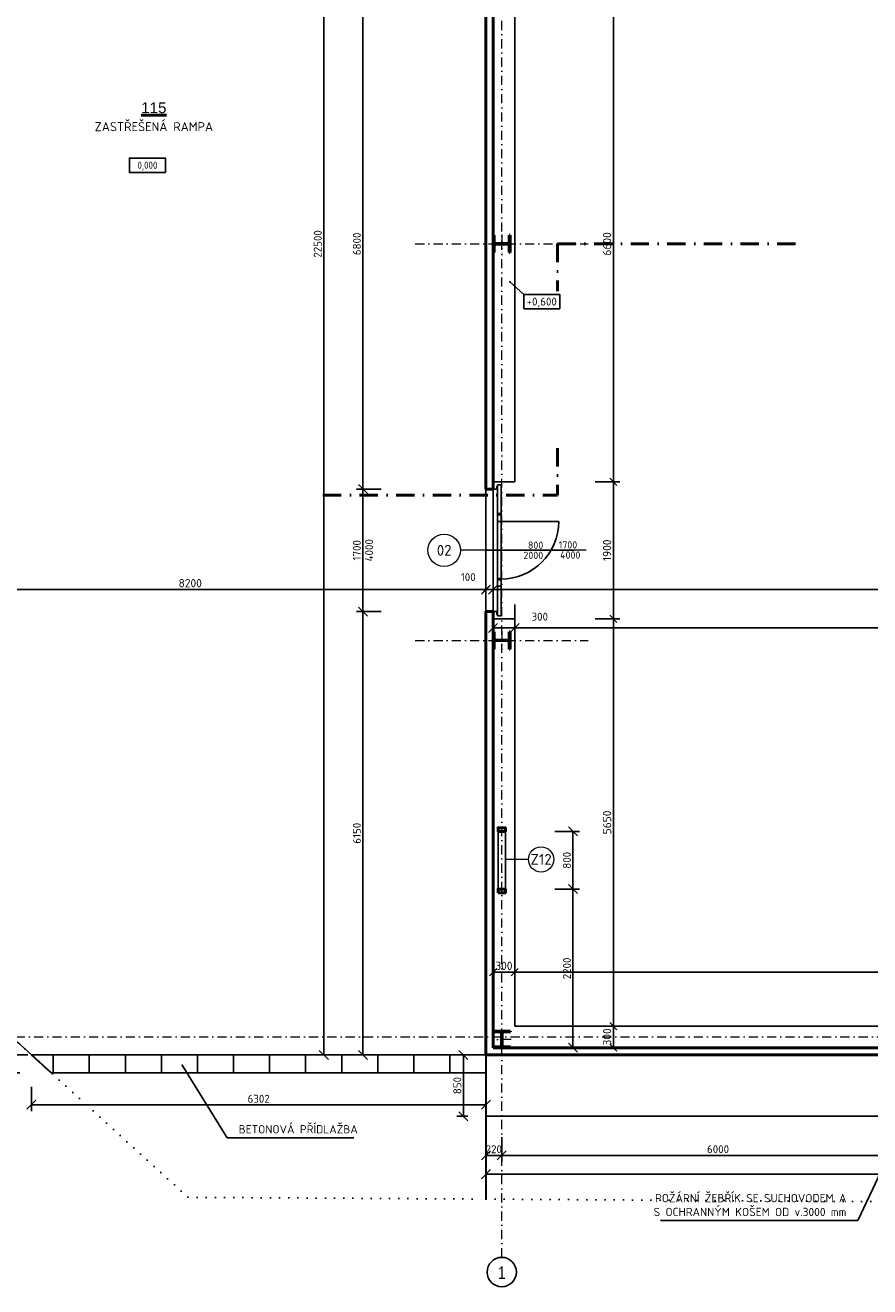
# Model space of a CAD drawing. Header units: millimetres. Extents: x -118752 to 407724, y -73278 to 155058.
# Tile 136 of 256: x 54836 to 66548, y 65492 to 82991. Entities that reach past the tile are written whole.
import ezdxf
from ezdxf.enums import TextEntityAlignment as Align

# ---------------------------------------------------------------- set-up
doc = ezdxf.new("R2010")
doc.units = ezdxf.units.MM
doc.header["$LTSCALE"] = 10
doc.linetypes.add('DASHDOT', pattern=[25.4, 12.7, -6.35, 0, -6.35])
doc.linetypes.add('DOT', pattern=[6.35, 0, -6.35])
for name, color, linetype, lineweight in [('CKBUBLINY', 1, 'Continuous', 18), ('CKBUBLINY_POPIS', 3, 'Continuous', 25), ('CKDVERE_', 7, 'Continuous', 25), ('CKDVERE_OSY', 1, 'Continuous', 18), ('CKDVERE_POPIS', 3, 'Continuous', 25), ('CKDVERE_PRAH', 7, 'Continuous', 25), ('CKDVERE_ZARUBNE_RAM', 5, 'Continuous', 25), ('CKKOTY', 3, 'Continuous', 25), ('CKKOTY_VYS', 3, 'Continuous', 25), ('CKPOPISM', 6, 'Continuous', 50), ('CKPOPISM_POPIS', 3, 'Continuous', 25), ('CKRASTR', 7, 'DASHDOT', 15), ('CKRASTR_POPIS', 3, 'Continuous', 25), ('CKREZY_OZNACENI', 4, 'DASHDOT', 50), ('CKSTENY_NADROVINOU', 7, 'DASHDOT', 25), ('CKSTENY_PODROVINOU', 7, 'Continuous', 25), ('CKSTENY_REZ', 6, 'Continuous', 50), ('CKTEXTY_MALE', 3, 'Continuous', 18), ('CSPROFILY_OSY', 1, 'DASHDOT', 18), ('CSPROFILY_REZY', 4, 'Continuous', 50), ('pohledy', 7, 'Continuous', 25), ('základy', 5, 'Continuous', 30)]:
    doc.layers.add(name, color=color, linetype=linetype, lineweight=lineweight)
doc.layers.add('CKDVERE_DORAZ', color=7, linetype='DOT', lineweight=25, plot=False)
doc.styles.add('Arial', font='arial.ttf', dxfattribs={"width": 0.8})
doc.styles.add('ISO', font='isocp.shx')
doc.styles.get("Standard").update_dxf_attribs({"font": 'isocpeur.ttf'})
doc.dimstyles.new('CADKON', dxfattribs={"dimscale": 50, "dimtxt": 2.2, "dimasz": 2.5, "dimexe": 1.8, "dimexo": 5, "dimgap": 0.6, "dimtad": 1, "dimrnd": 1, "dimtxsty": 'Standard', "dimblk1": 'OBLIQUE', "dimblk2": 'OBLIQUE', "dimsah": 1, "dimcen": 2.5, "dimadec": 1, "dimazin": 2, "dimtfac": 1, "dimtdec": 4, "dimtix": 1, "dimtmove": 2, "dimatfit": 3, "dimldrblk": 'OPEN30', "dimfxl": 5, "dimfxlon": 1, "dimtolj": 1, "dimarcsym": 0})
doc.dimstyles.new('CADKON obrazky', dxfattribs={"dimscale": 50, "dimtxt": 2.2, "dimasz": 2.5, "dimexe": 1.8, "dimexo": 2, "dimgap": 0.6, "dimtad": 1, "dimrnd": 1, "dimtxsty": 'Standard', "dimblk1": 'OBLIQUE', "dimblk2": 'OBLIQUE', "dimsah": 1, "dimcen": 2.5, "dimadec": 1, "dimazin": 2, "dimtfac": 1, "dimtdec": 4, "dimtix": 1, "dimtmove": 2, "dimatfit": 3, "dimldrblk": 'OPEN30', "dimfxl": 5, "dimfxlon": 1, "dimtolj": 1, "dimarcsym": 0})
doc.dimstyles.new('CADKON$7', dxfattribs={"dimscale": 100, "dimtxt": 2.5, "dimasz": 2.5, "dimexe": 1.8, "dimexo": 5, "dimgap": 0.6, "dimtad": 1, "dimrnd": 1, "dimtxsty": 'Standard', "dimblk1": 'OBLIQUE', "dimblk2": 'OBLIQUE', "dimsah": 1, "dimcen": 2.5, "dimadec": 1, "dimazin": 2, "dimtfac": 1, "dimtdec": 4, "dimtix": 1, "dimtmove": 0, "dimatfit": 3, "dimldrblk": 'DOTSMALL', "dimfxl": 5, "dimfxlon": 1, "dimtfill": 1, "dimtolj": 1, "dimarcsym": 0})

# ---------------------------------------------------------------- blocks, each defined once
blk = doc.blocks.new('_OBLIQUE')
at = {"color": 0, "linetype": 'ByBlock'}
blk.add_line((-0.5, -0.5), (0.5, 0.5), dxfattribs=at)
blk = doc.blocks.new('*D7831')
at = {"layer": 'CKKOTY', "color": 0, "lineweight": -2}
for p, q in [((61224, 67565), (61224, 67225)), ((61444, 67565), (61444, 67225)), ((61224, 67315), (61444, 67315))]:
    blk.add_line(p, q, dxfattribs=at)
at = {"layer": 'Defpoints', "color": 0}
for p in [(61224, 68505), (61444, 68505), (61444, 67315)]:
    blk.add_point(p, dxfattribs=at)
at = {"layer": 'CKKOTY', "color": 0, "lineweight": -2, "xscale": 125, "yscale": 125, "zscale": 125}
blk.add_blockref('_OBLIQUE', (61224, 67315), dxfattribs=at)
at = {"layer": 'CKKOTY', "color": 0, "lineweight": -2, "xscale": 125, "yscale": 125, "zscale": 125, "rotation": 180}
blk.add_blockref('_OBLIQUE', (61444, 67315), dxfattribs=at)
at = {"layer": 'CKKOTY', "color": 0, "insert": (61334, 67400), "char_height": 110, "attachment_point": 5}
blk.add_mtext('\\A1;220', dxfattribs=at)
blk = doc.blocks.new('_Open90')
at = {"color": 0, "lineweight": -2}
for p, q in [((0, 0), (-1, 0)), ((-0.5, 0.5), (0, 0)), ((0, 0), (-0.5, -0.5))]:
    blk.add_line(p, q, dxfattribs=at)
blk = doc.blocks.new('*D7832')
at = {"layer": 'CKKOTY', "color": 0, "lineweight": -2}
for p, q in [((61444, 67565), (61444, 67225)), ((67444, 67565), (67444, 67225)), ((61444, 67315), (67444, 67315))]:
    blk.add_line(p, q, dxfattribs=at)
at = {"layer": 'Defpoints', "color": 0}
for p in [(61444, 68505), (67444, 68505), (67444, 67315)]:
    blk.add_point(p, dxfattribs=at)
at = {"layer": 'CKKOTY', "color": 0, "lineweight": -2, "xscale": 125, "yscale": 125, "zscale": 125, "rotation": 180}
blk.add_blockref('_OBLIQUE', (61444, 67315), dxfattribs=at)
at = {"layer": 'CKKOTY', "color": 0, "lineweight": -2, "xscale": 125, "yscale": 125, "zscale": 125}
blk.add_blockref('_OBLIQUE', (67444, 67315), dxfattribs=at)
at = {"layer": 'CKKOTY', "color": 0, "insert": (64444, 67400), "char_height": 110, "attachment_point": 5}
blk.add_mtext('\\A1;6000', dxfattribs=at)
blk = doc.blocks.new('_Open30')
at = {"color": 0, "lineweight": -2}
for p, q in [((-1, 0.27), (0, 0)), ((0, 0), (-1, -0.27)), ((0, 0), (-1, 0))]:
    blk.add_line(p, q, dxfattribs=at)
blk = doc.blocks.new('*D7893')
at = {"layer": 'CKKOTY', "color": 0, "lineweight": -2}
for p, q in [((61224, 75358), (61224, 75254)), ((61324, 75358), (61324, 75254)), ((61224, 75164), (61324, 75164))]:
    blk.add_line(p, q, dxfattribs=at)
at = {"layer": 'Defpoints', "color": 0}
for p in [(61324, 75164), (61224, 74858), (61324, 74858)]:
    blk.add_point(p, dxfattribs=at)
at = {"layer": 'CKKOTY', "color": 0, "lineweight": -2, "xscale": 125, "yscale": 125, "zscale": 125, "rotation": 180}
blk.add_blockref('_OBLIQUE', (61224, 75164), dxfattribs=at)
at = {"layer": 'CKKOTY', "color": 0, "lineweight": -2, "xscale": 125, "yscale": 125, "zscale": 125}
blk.add_blockref('_OBLIQUE', (61324, 75164), dxfattribs=at)
at = {"layer": 'CKKOTY', "color": 0, "insert": (60980, 75336), "char_height": 110, "attachment_point": 5}
blk.add_mtext('\\A1;100', dxfattribs=at)
blk = doc.blocks.new('*D7894')
at = {"layer": 'CKKOTY', "color": 0, "lineweight": -2}
for p, q in [((61324, 75358), (61324, 75254)), ((61324, 75164), (103564, 75164)), ((103564, 75193), (103564, 75074))]:
    blk.add_line(p, q, dxfattribs=at)
at = {"layer": 'Defpoints', "color": 0}
for p in [(103564, 75693), (103564, 75164), (61324, 74858)]:
    blk.add_point(p, dxfattribs=at)
at = {"layer": 'CKKOTY', "color": 0, "lineweight": -2, "xscale": 125, "yscale": 125, "zscale": 125, "rotation": 180}
blk.add_blockref('_OBLIQUE', (61324, 75164), dxfattribs=at)
at = {"layer": 'CKKOTY', "color": 0, "lineweight": -2, "xscale": 125, "yscale": 125, "zscale": 125}
blk.add_blockref('_OBLIQUE', (103564, 75164), dxfattribs=at)
at = {"layer": 'CKKOTY', "color": 0, "insert": (82444, 75249), "char_height": 110, "attachment_point": 5}
blk.add_mtext('\\A1;42240', dxfattribs=at)
blk = doc.blocks.new('*D7897')
at = {"layer": 'CKKOTY', "color": 0, "lineweight": -2}
for p, q in [((61624, 74958), (61624, 74722)), ((103264, 74632), (61624, 74632)), ((103264, 74664), (103264, 74542))]:
    blk.add_line(p, q, dxfattribs=at)
at = {"layer": 'Defpoints', "color": 0}
for p in [(103264, 75164), (61624, 74632), (61624, 74458)]:
    blk.add_point(p, dxfattribs=at)
at = {"layer": 'CKKOTY', "color": 0, "lineweight": -2, "xscale": 125, "yscale": 125, "zscale": 125, "rotation": 180}
blk.add_blockref('_OBLIQUE', (61624, 74632), dxfattribs=at)
at = {"layer": 'CKKOTY', "color": 0, "lineweight": -2, "xscale": 125, "yscale": 125, "zscale": 125}
blk.add_blockref('_OBLIQUE', (103264, 74632), dxfattribs=at)
at = {"layer": 'CKKOTY', "color": 0, "insert": (82444, 74717), "char_height": 110, "attachment_point": 5}
blk.add_mtext('\\A1;41640', dxfattribs=at)
blk = doc.blocks.new('*D7898')
at = {"layer": 'CKKOTY', "color": 0, "lineweight": -2}
for p, q in [((61324, 74958), (61324, 74722)), ((61624, 74958), (61624, 74722)), ((61624, 74632), (61324, 74632))]:
    blk.add_line(p, q, dxfattribs=at)
at = {"layer": 'Defpoints', "color": 0}
for p in [(61324, 74632), (61324, 74458), (61624, 74458)]:
    blk.add_point(p, dxfattribs=at)
at = {"layer": 'CKKOTY', "color": 0, "lineweight": -2, "xscale": 125, "yscale": 125, "zscale": 125, "rotation": 180}
blk.add_blockref('_OBLIQUE', (61324, 74632), dxfattribs=at)
at = {"layer": 'CKKOTY', "color": 0, "lineweight": -2, "xscale": 125, "yscale": 125, "zscale": 125}
blk.add_blockref('_OBLIQUE', (61624, 74632), dxfattribs=at)
at = {"layer": 'CKKOTY', "color": 0, "insert": (61972, 74787), "char_height": 110, "attachment_point": 5}
blk.add_mtext('\\A1;300', dxfattribs=at)
blk = doc.blocks.new('*D7899')
at = {"layer": 'CKKOTY', "color": 0, "lineweight": -2}
for p, q in [((59770, 74858), (59430, 74858)), ((59520, 74858), (59520, 68708)), ((59770, 68708), (59430, 68708))]:
    blk.add_line(p, q, dxfattribs=at)
at = {"layer": 'Defpoints', "color": 0}
for p in [(61224, 74858), (59520, 68708), (61224, 68708)]:
    blk.add_point(p, dxfattribs=at)
at = {"layer": 'CKKOTY', "color": 0, "lineweight": -2, "xscale": 125, "yscale": 125, "zscale": 125}
for p, rotation in [((59520, 74858), 90), ((59520, 68708), 270)]:
    blk.add_blockref('_OBLIQUE', p, dxfattribs=dict(at, rotation=rotation))
at = {"layer": 'CKKOTY', "color": 0, "insert": (59435, 71783), "char_height": 110, "attachment_point": 5, "rotation": 90}
blk.add_mtext('\\A1;6150', dxfattribs=at)
blk = doc.blocks.new('*D7903')
at = {"layer": 'CKKOTY', "color": 0, "lineweight": -2}
for p, q in [((59770, 76558), (59430, 76558)), ((59520, 76558), (59520, 74858)), ((59770, 74858), (59430, 74858))]:
    blk.add_line(p, q, dxfattribs=at)
at = {"layer": 'Defpoints', "color": 0}
for p in [(61224, 76558), (59520, 74858), (61224, 74858)]:
    blk.add_point(p, dxfattribs=at)
at = {"layer": 'CKKOTY', "color": 0, "lineweight": -2, "xscale": 125, "yscale": 125, "zscale": 125}
for p, rotation in [((59520, 76558), 90), ((59520, 74858), 270)]:
    blk.add_blockref('_OBLIQUE', p, dxfattribs=dict(at, rotation=rotation))
at = {"layer": 'CKKOTY', "color": 0, "char_height": 110, "attachment_point": 5, "rotation": 90}
for s, insert in [('\\A1;1700', (59435, 75708)), ('\\A1;4000', (59605, 75708))]:
    blk.add_mtext(s, dxfattribs=dict(at, insert=insert))
blk = doc.blocks.new('*D8248')
at = {"layer": 'CKKOTY', "color": 0, "lineweight": -2}
for p, q in [((58727, 91208), (59067, 91208)), ((58977, 91208), (58977, 68708)), ((58727, 68708), (59067, 68708))]:
    blk.add_line(p, q, dxfattribs=at)
at = {"layer": 'Defpoints', "color": 0}
for p in [(53024, 91208), (53024, 68708), (58977, 68708)]:
    blk.add_point(p, dxfattribs=at)
at = {"layer": 'CKKOTY', "color": 0, "lineweight": -2, "xscale": 125, "yscale": 125, "zscale": 125}
for p, rotation in [((58977, 91208), 90), ((58977, 68708), 270)]:
    blk.add_blockref('_OBLIQUE', p, dxfattribs=dict(at, rotation=rotation))
at = {"layer": 'CKKOTY', "color": 0, "insert": (58892, 79958), "char_height": 110, "attachment_point": 5, "rotation": 90}
blk.add_mtext('\\A1;22500', dxfattribs=at)
blk = doc.blocks.new('*D8331')
at = {"layer": 'CKKOTY', "color": 0, "lineweight": -2}
for p, q in [((61224, 67304), (61224, 66964)), ((86724, 67304), (86724, 66964)), ((86724, 67054), (61224, 67054))]:
    blk.add_line(p, q, dxfattribs=at)
at = {"layer": 'Defpoints', "color": 0}
for p in [(61224, 68708), (86724, 68708), (61224, 67054)]:
    blk.add_point(p, dxfattribs=at)
at = {"layer": 'CKKOTY', "color": 0, "lineweight": -2, "xscale": 125, "yscale": 125, "zscale": 125, "rotation": 180}
blk.add_blockref('_OBLIQUE', (61224, 67054), dxfattribs=at)
at = {"layer": 'CKKOTY', "color": 0, "lineweight": -2, "xscale": 125, "yscale": 125, "zscale": 125}
blk.add_blockref('_OBLIQUE', (86724, 67054), dxfattribs=at)
at = {"layer": 'CKKOTY', "color": 0, "insert": (73974, 67139), "char_height": 110, "attachment_point": 5}
blk.add_mtext('\\A1;25500', dxfattribs=at)
blk = doc.blocks.new('*D8650')
at = {"layer": 'CKKOTY', "color": 0, "lineweight": -2}
for p, q in [((61324, 69607), (61324, 69947)), ((61324, 69857), (61624, 69857)), ((61624, 69607), (61624, 69947))]:
    blk.add_line(p, q, dxfattribs=at)
at = {"layer": 'Defpoints', "color": 0}
for p in [(61624, 69857), (61324, 69038), (61624, 69108)]:
    blk.add_point(p, dxfattribs=at)
at = {"layer": 'CKKOTY', "color": 0, "lineweight": -2, "xscale": 100, "yscale": 100, "zscale": 100, "rotation": 180}
blk.add_blockref('_OBLIQUE', (61324, 69857), dxfattribs=at)
at = {"layer": 'CKKOTY', "color": 0, "lineweight": -2, "xscale": 100, "yscale": 100, "zscale": 100}
blk.add_blockref('_OBLIQUE', (61624, 69857), dxfattribs=at)
at = {"layer": 'CKKOTY', "color": 0, "insert": (61474, 69944), "char_height": 115, "attachment_point": 5}
blk.add_mtext('\\A1;300', dxfattribs=at)
blk = doc.blocks.new('*D8651')
at = {"layer": 'CKKOTY', "color": 0, "lineweight": -2}
for p, q in [((61624, 69607), (61624, 69947)), ((61624, 69857), (98159, 69857)), ((98159, 69607), (98159, 69947))]:
    blk.add_line(p, q, dxfattribs=at)
at = {"layer": 'Defpoints', "color": 0}
for p in [(98159, 69857), (61624, 69108), (98159, 69108)]:
    blk.add_point(p, dxfattribs=at)
at = {"layer": 'CKKOTY', "color": 0, "lineweight": -2, "xscale": 100, "yscale": 100, "zscale": 100, "rotation": 180}
blk.add_blockref('_OBLIQUE', (61624, 69857), dxfattribs=at)
at = {"layer": 'CKKOTY', "color": 0, "lineweight": -2, "xscale": 100, "yscale": 100, "zscale": 100}
blk.add_blockref('_OBLIQUE', (98159, 69857), dxfattribs=at)
at = {"layer": 'CKKOTY', "color": 0, "insert": (79892, 69944), "char_height": 115, "attachment_point": 5}
blk.add_mtext('\\A1;36535', dxfattribs=at)
blk = doc.blocks.new('*D8722')
at = {"layer": 'CKKOTY', "color": 0, "lineweight": -2}
for p, q in [((62742, 76658), (63082, 76658)), ((62992, 76658), (62992, 74758)), ((62742, 74758), (63082, 74758))]:
    blk.add_line(p, q, dxfattribs=at)
at = {"layer": 'Defpoints', "color": 0}
for p in [(61624, 76658), (61624, 74758), (62992, 74758)]:
    blk.add_point(p, dxfattribs=at)
at = {"layer": 'CKKOTY', "color": 0, "lineweight": -2, "xscale": 100, "yscale": 100, "zscale": 100}
for p, rotation in [((62992, 76658), 90), ((62992, 74758), 270)]:
    blk.add_blockref('_OBLIQUE', p, dxfattribs=dict(at, rotation=rotation))
at = {"layer": 'CKKOTY', "color": 0, "insert": (62905, 75708), "char_height": 115, "attachment_point": 5, "rotation": 90}
blk.add_mtext('\\A1;1900', dxfattribs=at)
blk = doc.blocks.new('*D8723')
at = {"layer": 'CKKOTY', "color": 0, "lineweight": -2}
for p, q in [((62742, 74758), (63082, 74758)), ((62992, 74758), (62992, 69108)), ((62742, 69108), (63082, 69108))]:
    blk.add_line(p, q, dxfattribs=at)
at = {"layer": 'Defpoints', "color": 0}
for p in [(61624, 74758), (61624, 69108), (62992, 69108)]:
    blk.add_point(p, dxfattribs=at)
at = {"layer": 'CKKOTY', "color": 0, "lineweight": -2, "xscale": 100, "yscale": 100, "zscale": 100}
for p, rotation in [((62992, 74758), 90), ((62992, 69108), 270)]:
    blk.add_blockref('_OBLIQUE', p, dxfattribs=dict(at, rotation=rotation))
at = {"layer": 'CKKOTY', "color": 0, "insert": (62905, 71933), "char_height": 115, "attachment_point": 5, "rotation": 90}
blk.add_mtext('\\A1;5650', dxfattribs=at)
blk = doc.blocks.new('*D8724')
at = {"layer": 'CKKOTY', "color": 0, "lineweight": -2}
for p, q in [((62742, 69108), (63082, 69108)), ((62992, 69108), (62992, 68808)), ((62742, 68808), (63082, 68808))]:
    blk.add_line(p, q, dxfattribs=at)
at = {"layer": 'Defpoints', "color": 0}
for p in [(61624, 69108), (61627, 68808), (62992, 68808)]:
    blk.add_point(p, dxfattribs=at)
at = {"layer": 'CKKOTY', "color": 0, "lineweight": -2, "xscale": 100, "yscale": 100, "zscale": 100}
for p, rotation in [((62992, 69108), 90), ((62992, 68808), 270)]:
    blk.add_blockref('_OBLIQUE', p, dxfattribs=dict(at, rotation=rotation))
at = {"layer": 'CKKOTY', "color": 0, "insert": (62905, 68958), "char_height": 115, "attachment_point": 5, "rotation": 90}
blk.add_mtext('\\A1;300', dxfattribs=at)
blk = doc.blocks.new('*D8727')
at = {"layer": 'CKKOTY', "color": 0, "lineweight": -2}
for p, q in [((53024, 75414), (53024, 75074)), ((61224, 74958), (61224, 75254)), ((61224, 75164), (53024, 75164))]:
    blk.add_line(p, q, dxfattribs=at)
at = {"layer": 'Defpoints', "color": 0}
for p in [(53024, 75851), (53024, 75164), (61224, 74858)]:
    blk.add_point(p, dxfattribs=at)
at = {"layer": 'CKKOTY', "color": 0, "lineweight": -2, "xscale": 100, "yscale": 100, "zscale": 100, "rotation": 180}
blk.add_blockref('_OBLIQUE', (53024, 75164), dxfattribs=at)
at = {"layer": 'CKKOTY', "color": 0, "lineweight": -2, "xscale": 100, "yscale": 100, "zscale": 100}
blk.add_blockref('_OBLIQUE', (61224, 75164), dxfattribs=at)
at = {"layer": 'CKKOTY', "color": 0, "insert": (57124, 75252), "char_height": 115, "attachment_point": 5}
blk.add_mtext('\\A1;8200', dxfattribs=at)
blk = doc.blocks.new('CK_S_EXT_HEAHEA240')
for p, q in [((-120, 115), (120, 115)), ((-120, 115), (-120, 103)), ((-120, 103), (-24.75, 103)), ((-3.75, -82), (-3.75, 82)), ((3.75, -82), (3.75, 82)), ((120, 103), (24.75, 103)), ((120, 115), (120, 103)), ((-120, -115), (-120, -103)), ((-120, -103), (-24.75, -103)), ((-120, -115), (120, -115)), ((120, -103), (24.75, -103)), ((120, -115), (120, -103))]:
    blk.add_line(p, q)
for centre, start, end in [((-24.75, 82), 0, 90), ((24.75, 82), 90, 180), ((-24.75, -82), 270, 0), ((24.75, -82), 180, 270)]:
    blk.add_arc(centre, 21, start, end)
blk = doc.blocks.new('*U491')
at = {"color": 0, "linetype": 'ByBlock', "lineweight": -2}
blk.add_lwpolyline([(-5, -2), (5, -2), (5, 2), (-5, 2), (-5, -2)], dxfattribs=at)
blk = doc.blocks.new('CK_BUBBLE_1_0_0')
at = {"color": 0, "linetype": 'ByBlock', "lineweight": -2}
blk.add_circle((0, 0), 1, dxfattribs=at)
blk = doc.blocks.new('*U4858')
at = {"color": 0, "linetype": 'ByBlock', "lineweight": -2}
blk.add_lwpolyline([(-5, -2), (5, -2), (5, 2), (-5, 2), (-5, -2)], dxfattribs=at)
blk = doc.blocks.new('CKBL2010716104239', base_point=(56620, 80819))
blk = doc.blocks.new('*D9571')
at = {"layer": 'CKKOTY', "color": 0, "lineweight": -2}
for p, q in [((59770, 83358), (59430, 83358)), ((59520, 83358), (59520, 76558)), ((59770, 76558), (59430, 76558))]:
    blk.add_line(p, q, dxfattribs=at)
at = {"layer": 'Defpoints', "color": 0}
for p in [(61224, 83358), (59520, 76558), (61224, 76558)]:
    blk.add_point(p, dxfattribs=at)
at = {"layer": 'CKKOTY', "color": 0, "lineweight": -2, "xscale": 125, "yscale": 125, "zscale": 125}
for p, rotation in [((59520, 83358), 90), ((59520, 76558), 270)]:
    blk.add_blockref('_OBLIQUE', p, dxfattribs=dict(at, rotation=rotation))
at = {"layer": 'CKKOTY', "color": 0, "insert": (59435, 79958), "char_height": 110, "attachment_point": 5, "rotation": 90}
blk.add_mtext('\\A1;6800', dxfattribs=at)
blk = doc.blocks.new('*D9573')
at = {"layer": 'CKKOTY', "color": 0, "lineweight": -2}
for p, q in [((62742, 83258), (63082, 83258)), ((62992, 83258), (62992, 76658)), ((62742, 76658), (63082, 76658))]:
    blk.add_line(p, q, dxfattribs=at)
at = {"layer": 'Defpoints', "color": 0}
for p in [(61624, 83258), (61624, 76658), (62992, 76658)]:
    blk.add_point(p, dxfattribs=at)
at = {"layer": 'CKKOTY', "color": 0, "lineweight": -2, "xscale": 100, "yscale": 100, "zscale": 100}
for p, rotation in [((62992, 83258), 90), ((62992, 76658), 270)]:
    blk.add_blockref('_OBLIQUE', p, dxfattribs=dict(at, rotation=rotation))
at = {"layer": 'CKKOTY', "color": 0, "insert": (62905, 79958), "char_height": 115, "attachment_point": 5, "rotation": 90}
blk.add_mtext('\\A1;6600', dxfattribs=at)
blk = doc.blocks.new('*D9580')
at = {"layer": 'CKKOTY', "color": 0, "lineweight": -2}
for p, q in [((62182, 71008), (62522, 71008)), ((62432, 68808), (62432, 71008)), ((62182, 68808), (62522, 68808))]:
    blk.add_line(p, q, dxfattribs=at)
at = {"layer": 'Defpoints', "color": 0}
for p in [(61494, 71008), (62432, 71008), (61736, 68808)]:
    blk.add_point(p, dxfattribs=at)
at = {"layer": 'CKKOTY', "color": 0, "lineweight": -2, "xscale": 125, "yscale": 125, "zscale": 125}
for p, rotation in [((62432, 71008), 90), ((62432, 68808), 270)]:
    blk.add_blockref('_OBLIQUE', p, dxfattribs=dict(at, rotation=rotation))
at = {"layer": 'CKKOTY', "color": 0, "insert": (62348, 69908), "char_height": 110, "attachment_point": 5, "rotation": 90}
blk.add_mtext('\\A1;2200', dxfattribs=at)
blk = doc.blocks.new('*D9581')
at = {"layer": 'CKKOTY', "color": 0, "lineweight": -2}
for p, q in [((62182, 71808), (62522, 71808)), ((62432, 71008), (62432, 71808)), ((62182, 71008), (62522, 71008))]:
    blk.add_line(p, q, dxfattribs=at)
at = {"layer": 'Defpoints', "color": 0}
for p in [(61494, 71808), (62432, 71808), (61494, 71008)]:
    blk.add_point(p, dxfattribs=at)
at = {"layer": 'CKKOTY', "color": 0, "lineweight": -2, "xscale": 125, "yscale": 125, "zscale": 125}
for p, rotation in [((62432, 71808), 90), ((62432, 71008), 270)]:
    blk.add_blockref('_OBLIQUE', p, dxfattribs=dict(at, rotation=rotation))
at = {"layer": 'CKKOTY', "color": 0, "insert": (62348, 71408), "char_height": 110, "attachment_point": 5, "rotation": 90}
blk.add_mtext('\\A1;800', dxfattribs=at)
blk = doc.blocks.new('*D9584')
at = {"layer": 'CKKOTY', "color": 0, "lineweight": -2}
for p, q in [((54922, 68266), (54922, 67926)), ((61224, 68266), (61224, 67926)), ((54922, 68016), (61224, 68016))]:
    blk.add_line(p, q, dxfattribs=at)
at = {"layer": 'Defpoints', "color": 0}
for p in [(54922, 68708), (61224, 68708), (61224, 68016)]:
    blk.add_point(p, dxfattribs=at)
at = {"layer": 'CKKOTY', "color": 0, "lineweight": -2, "xscale": 125, "yscale": 125, "zscale": 125, "rotation": 180}
blk.add_blockref('_OBLIQUE', (54922, 68016), dxfattribs=at)
at = {"layer": 'CKKOTY', "color": 0, "lineweight": -2, "xscale": 125, "yscale": 125, "zscale": 125}
blk.add_blockref('_OBLIQUE', (61224, 68016), dxfattribs=at)
at = {"layer": 'CKKOTY', "color": 0, "insert": (58073, 68100), "char_height": 110, "attachment_point": 5}
blk.add_mtext('\\A1;6302', dxfattribs=at)
blk = doc.blocks.new('*D9585')
at = {"layer": 'CKKOTY', "color": 0, "lineweight": -2}
for p, q in [((54763, 68708), (54423, 68708)), ((54513, 68458), (54513, 68708)), ((54763, 68458), (54423, 68458))]:
    blk.add_line(p, q, dxfattribs=at)
at = {"layer": 'Defpoints', "color": 0}
for p in [(54513, 68708), (55197, 68708), (55197, 68458)]:
    blk.add_point(p, dxfattribs=at)
at = {"layer": 'CKKOTY', "color": 0, "lineweight": -2, "xscale": 125, "yscale": 125, "zscale": 125}
for p, rotation in [((54513, 68708), 270), ((54513, 68458), 90)]:
    blk.add_blockref('_OBLIQUE', p, dxfattribs=dict(at, rotation=rotation))
at = {"layer": 'CKKOTY', "color": 0, "insert": (54428, 68583), "char_height": 110, "attachment_point": 5, "rotation": 90}
blk.add_mtext('\\A1;250', dxfattribs=at)
blk = doc.blocks.new('*D9586')
at = {"layer": 'CKKOTY', "color": 0, "lineweight": -2}
for p, q in [((60974, 68708), (60822, 68708)), ((60912, 68708), (60912, 67858)), ((60974, 67858), (60822, 67858))]:
    blk.add_line(p, q, dxfattribs=at)
at = {"layer": 'Defpoints', "color": 0}
for p in [(61224, 68708), (60912, 67858), (61224, 67858)]:
    blk.add_point(p, dxfattribs=at)
at = {"layer": 'CKKOTY', "color": 0, "lineweight": -2, "xscale": 125, "yscale": 125, "zscale": 125}
for p, rotation in [((60912, 68708), 90), ((60912, 67858), 270)]:
    blk.add_blockref('_OBLIQUE', p, dxfattribs=dict(at, rotation=rotation))
at = {"layer": 'CKKOTY', "color": 0, "insert": (60828, 68283), "char_height": 110, "attachment_point": 5, "rotation": 90}
blk.add_mtext('\\A1;850', dxfattribs=at)

msp = doc.modelspace()

# ---------------------------------------------------------------- linework, layer by layer
at = {"layer": 'CKBUBLINY'}
for p, q in [((60870.907, 75708.162), (60870.907, 75708.162)), ((61814.5, 71420), (61494.387, 71419.368))]:
    msp.add_line(p, q, dxfattribs=at)
at = {"layer": 'CKDVERE_'}
for p, q in [((61384.387, 76618.162), (61384.387, 74798.162)), ((61384.387, 76618.162), (61434.387, 76618.162)), ((61434.387, 76618.162), (61434.387, 74798.162)), ((61434.387, 76108.162), (62234.387, 76108.162)), ((61384.387, 74798.162), (61434.387, 74798.162))]:
    msp.add_line(p, q, dxfattribs=at)
msp.add_arc((61434.387, 76108.162), 800, 270, 0, dxfattribs=at)
at = {"layer": 'CKDVERE_DORAZ'}
for p, q in [((61324.387, 76608.162), (61324.387, 74808.162)), ((61224.387, 68708.162), (51724.387, 68708.162))]:
    msp.add_line(p, q, dxfattribs=at)
at = {"layer": 'CKDVERE_OSY'}
for p, q in [((62615.989, 75708.162), (60870.907, 75708.162)), ((61234.387, 75708.162), (62450.387, 75708.162))]:
    msp.add_line(p, q, dxfattribs=at)
at = {"layer": 'CKDVERE_PRAH'}
for p, q in [((61384.387, 76108.162), (61384.387, 75208.162)), ((61434.387, 76108.162), (61434.387, 75208.162))]:
    msp.add_line(p, q, dxfattribs=at)
at = {"layer": 'CKDVERE_ZARUBNE_RAM'}
for p, q in [((61484.387, 76658.162), (61334.387, 76658.162)), ((61334.387, 76558.162), (61334.387, 76658.162)), ((61334.387, 76558.162), (61374.387, 76558.162)), ((61374.387, 76598.162), (61374.387, 76558.162)), ((61384.387, 76108.162), (61384.387, 76208.162)), ((61384.387, 76208.162), (61434.387, 76208.162)), ((61434.387, 76208.162), (61434.387, 76108.162)), ((61434.387, 76108.162), (61384.387, 76108.162)), ((61384.387, 75308.162), (61434.387, 75308.162)), ((61384.387, 75208.162), (61384.387, 75308.162)), ((61434.387, 75308.162), (61434.387, 75208.162)), ((61434.387, 75208.162), (61384.387, 75208.162)), ((61334.387, 74858.162), (61334.387, 74758.162)), ((61334.387, 74858.162), (61374.387, 74858.162)), ((61484.387, 74758.162), (61334.387, 74758.162)), ((61374.387, 74818.162), (61374.387, 74858.162))]:
    msp.add_line(p, q, dxfattribs=at)
at = {"layer": 'CKRASTR'}
for p, q in [((61444.387, 65899.928), (61444.387, 91958.162)), ((60243.907, 79958.162), (62644.867, 79958.162)), ((60243.907, 74458.162), (62644.867, 74458.162)), ((50131.632, 68958.162), (87444.387, 68958.162))]:
    msp.add_line(p, q, dxfattribs=at)
at = {"layer": 'CKRASTR_POPIS'}
msp.add_circle((61444.387, 65696.006), 203.923, dxfattribs=at)
at = {"layer": 'CKREZY_OZNACENI', "ltscale": 2}
for p, q in [((62216.274, 79958.162), (62216.274, 79303.932)), ((62216.274, 79958.162), (65565.946, 79958.162)), ((62216.274, 77125.432), (62216.274, 76471.202)), ((58964.224, 76471.202), (62216.274, 76471.202))]:
    msp.add_line(p, q, dxfattribs=at)
at = {"layer": 'CKSTENY_NADROVINOU'}
msp.add_line((61224.387, 68708.162), (52963.272, 68708.162), dxfattribs=at)
at = {"layer": 'CKSTENY_PODROVINOU'}
for p, q in [((61624.387, 76658.162), (61624.387, 83258.162)), ((61224.387, 74858.162), (61224.387, 76558.162)), ((61324.387, 74858.162), (61324.387, 76558.162)), ((61384.387, 75308.162), (61384.387, 76208.162)), ((61434.387, 75308.162), (61434.387, 76208.162)), ((61624.387, 69108.162), (61624.387, 74758.162)), ((61394.387, 71808.162), (61394.387, 71008.162)), ((61494.387, 71808.162), (61494.387, 71008.162)), ((53024.443, 70435.209), (55196.593, 68458.162)), ((98159.387, 69108.162), (61624.387, 69108.162)), ((61224.387, 68708.162), (54921.922, 68708.162)), ((61224.387, 68458.162), (55196.593, 68458.162))]:
    msp.add_line(p, q, dxfattribs=at)
at = {"layer": 'CKSTENY_REZ'}
for p, q in [((61224.387, 76558.162), (61224.387, 83358.162)), ((61324.387, 76558.162), (61324.387, 83358.162)), ((61324.387, 76558.162), (61224.387, 76558.162)), ((61434.387, 76208.162), (61384.387, 76208.162)), ((61434.387, 75308.162), (61384.387, 75308.162)), ((61224.387, 74858.162), (61224.387, 68708.162)), ((61324.387, 74858.162), (61224.387, 74858.162)), ((61324.387, 74858.162), (61324.387, 68808.162)), ((61324.387, 68808.162), (98159.387, 68808.162)), ((61224.387, 68708.162), (86724.387, 68708.162))]:
    msp.add_line(p, q, dxfattribs=at)
at = {"layer": 'CSPROFILY_OSY'}
for p, q in [((61444.387, 80088.162), (61444.387, 79828.162)), ((61319.387, 79958.162), (61569.387, 79958.162)), ((61444.387, 74588.162), (61444.387, 74328.162)), ((61319.387, 74458.162), (61569.387, 74458.162)), ((61444.387, 69048.162), (61444.387, 68798.162)), ((61574.387, 68923.162), (61314.387, 68923.162))]:
    msp.add_line(p, q, dxfattribs=at)
at = {"layer": 'CSPROFILY_REZY'}
for points in [[(61394.387, 71808.162), (61494.387, 71808.162), (61494.387, 71858.162), (61394.387, 71858.162)], [(61394.387, 70958.162), (61494.387, 70958.162), (61494.387, 71008.162), (61394.387, 71008.162)]]:
    msp.add_lwpolyline(points, close=True, dxfattribs=at)
at = {"layer": 'pohledy'}
for p, q in [((61324.387, 76658.162), (61624.387, 76658.162)), ((61324.387, 74758.162), (61624.387, 74758.162)), ((55224.387, 68708.162), (55224.387, 68458.162)), ((55724.387, 68708.162), (55724.387, 68458.162)), ((56224.387, 68708.162), (56224.387, 68458.162)), ((56724.387, 68708.162), (56724.387, 68458.162)), ((57224.387, 68708.162), (57224.387, 68458.162)), ((57724.387, 68708.162), (57724.387, 68458.162)), ((58224.387, 68708.162), (58224.387, 68458.162)), ((58724.387, 68708.162), (58724.387, 68458.162)), ((59224.387, 68708.162), (59224.387, 68458.162)), ((59724.387, 68708.162), (59724.387, 68458.162)), ((60224.387, 68708.162), (60224.387, 68458.162)), ((60724.387, 68708.162), (60724.387, 68458.162)), ((61224.387, 68708.162), (61224.387, 67908.162)), ((61224.387, 67858.162), (85874.387, 67858.162))]:
    msp.add_line(p, q, dxfattribs=at)
at = {"layer": 'pohledy', "linetype": 'DOT', "ltscale": 2}
for p, q in [((57092.317, 66732.714), (53024.443, 70435.209)), ((57092.317, 66732.714), (61224.387, 66708.162)), ((61224.387, 66708.162), (74562.121, 66621.33))]:
    msp.add_line(p, q, dxfattribs=at)
at = {"layer": 'základy'}
for p, q in [((55196.593, 68458.162), (54921.922, 68708.162)), ((61224.387, 68708.162), (61224.387, 66708.162))]:
    msp.add_line(p, q, dxfattribs=at)

# ---------------------------------------------------------------- block references
at = {"layer": 'CKBUBLINY'}
ref = msp.add_blockref('CK_BUBBLE_1_0_0', (60645.907, 75708.162), dxfattribs=dict(at, xscale=225, yscale=225, zscale=225))
ref.add_attrib('NUM1', '02', dxfattribs={"layer": 'CKBUBLINY_POPIS', "height": 150}).set_placement((60645.907, 75708.162), align=Align.MIDDLE_CENTER)
ref = msp.add_blockref('CK_BUBBLE_1_0_0', (61989.5, 71420), dxfattribs=dict(at, xscale=175, yscale=175, zscale=175))
ref.add_attrib('NUM1', 'Z12', dxfattribs={"layer": 'CKBUBLINY_POPIS', "height": 150}).set_placement((61989.5, 71420), align=Align.MIDDLE_CENTER)
at = {"layer": 'CKKOTY_VYS'}
ref = msp.add_blockref('*U491', (56530.569, 81049.033), dxfattribs=dict(at, xscale=50, yscale=50, zscale=50))
ref.add_attrib('Výška', '0,000', dxfattribs={"layer": '0', "color": 0, "linetype": 'ByBlock', "lineweight": -2, "height": 100, "style": 'ISO'}).set_placement((56530.569, 81049.033), align=Align.MIDDLE_CENTER)
ref = msp.add_blockref('*U4858', (61998.784, 79157.637), dxfattribs=dict(at, xscale=50, yscale=50, zscale=50))
ref.add_attrib('Výška', '+0,600', dxfattribs={"layer": '0', "color": 0, "linetype": 'ByBlock', "lineweight": -2, "height": 110}).set_placement((61998.784, 79157.637), align=Align.MIDDLE_CENTER)
at = {"layer": 'CKPOPISM'}
ref = msp.add_blockref('CKBL2010716104239', (56619.786, 81521.8), dxfattribs=dict(at, xscale=0.5, yscale=0.5, zscale=0.5))
ref.add_attrib('JMENO', 'ZASTŘEŠENÁ RAMPA', dxfattribs={"layer": 'CKPOPISM_POPIS', "height": 125}).set_placement((56619.786, 81521.8), align=Align.CENTER)
ref.add_attrib('CISLO', '%%U115', dxfattribs={"height": 150, "style": 'Arial'}).set_placement((56619.786, 81771.8), align=Align.CENTER)
at = {"layer": 'CSPROFILY_REZY'}
for p, rotation in [((61444.387, 79958.162), 270), ((61444.387, 74458.162), 270), ((61444.387, 68923.162), 180)]:
    msp.add_blockref('CK_S_EXT_HEAHEA240', p, dxfattribs=dict(at, rotation=rotation))

# ---------------------------------------------------------------- texts
at = {"layer": 'CKDVERE_POPIS'}
for s, p in [('  800', (61850.387, 75728.162)), ('1700', (62362.803, 75732.187))]:
    msp.add_text(s, height=100, dxfattribs=at).set_placement(p, align=Align.CENTER)
for s, p in [(' 2000', (61850.387, 75688.162)), (' 4000', (62362.803, 75692.187))]:
    msp.add_text(s, height=100, dxfattribs=at).set_placement(p, align=Align.TOP_CENTER)
at = {"layer": 'CKRASTR_POPIS', "style": 'Arial', "width": 0.8}
msp.add_text('1', height=175, dxfattribs=at).set_placement((61444.387, 65687.548), align=Align.MIDDLE)
at = {"layer": 'CKTEXTY_MALE', "char_height": 115}
for s, insert, attachment_point in [('BETONOVÁ PŘÍDLAŽBA', (57795.307, 67618.893), 7), ('POŽÁRNÍ ŽEBŘÍK SE SUCHOVODEM A\\PS OCHRANNÝM KOŠEM OD v.3000 mm', (66224.173, 66472.066), 9)]:
    msp.add_mtext(s, dxfattribs=dict(at, insert=insert, attachment_point=attachment_point))

# ---------------------------------------------------------------- dimensions: what is measured, and where the dimension line sits
at = {"layer": 'CKKOTY'}
for base, p1, p2, dimstyle, override, picture, middle in [((58976.51, 68708.162), (53024.387, 91208.162), (53024.387, 68708.162), 'CADKON', {"dimscale": 50, "dimexo": 10, "dimldrblk": 'Open90'}, '*D8248', (58891.51, 79958.162)), ((59519.855, 76558.162), (61224.387, 83358.162), (61224.387, 76558.162), 'CADKON', {"dimscale": 50, "dimexo": 10, "dimtmove": 2}, '*D9571', (59434.855, 79958.162)), ((62992.447, 76658.162), (61624.387, 83258.162), (61624.387, 76658.162), 'CADKON obrazky', {"dimtxt": 2.3, "dimasz": 2, "dimtmove": 2}, '*D9573', (62904.947, 79958.162)), ((62992.447, 74758.162), (61624.387, 76658.162), (61624.387, 74758.162), 'CADKON obrazky', {"dimtxt": 2.3, "dimasz": 2, "dimtmove": 2}, '*D8722', (62904.947, 75708.162)), ((59519.855, 68708.162), (61224.387, 74858.162), (61224.387, 68708.162), 'CADKON', {"dimscale": 50, "dimexo": 10, "dimtmove": 2}, '*D7899', (59434.855, 71783.162)), ((62992.447, 69108.162), (61624.387, 74758.162), (61624.387, 69108.162), 'CADKON obrazky', {"dimtxt": 2.3, "dimasz": 2, "dimtmove": 2}, '*D8723', (62904.947, 71933.162)), ((62432.5, 71808.162), (61494.387, 71008.162), (61494.387, 71808.162), 'CADKON', {"dimtmove": 2}, '*D9581', (62347.5, 71408.162)), ((62992.447, 68808.162), (61624.387, 69108.162), (61627.383, 68808.162), 'CADKON obrazky', {"dimtxt": 2.3, "dimasz": 2, "dimtmove": 2}, '*D8724', (62904.947, 68958.162))]:
    dim = msp.add_linear_dim(base=base, p1=p1, p2=p2, angle=90, dimstyle=dimstyle, override=override, dxfattribs=at)
    dim.commit()
    dim.dimension.update_dxf_attribs({"geometry": picture, "text_midpoint": middle})
dim = msp.add_linear_dim(base=(59519.855, 74858.162), p1=(61224.387, 76558.162), p2=(61224.387, 74858.162), angle=90, text='<>\\X4000', dimstyle='CADKON', override={"dimscale": 50, "dimexo": 10, "dimtmove": 2}, dxfattribs=at)
dim.commit()
dim.dimension.update_dxf_attribs({"geometry": '*D7903', "text_midpoint": (59434.855, 75708.162)})
for base, p1, p2, dimstyle, override, picture, middle in [((53024.387, 75164.282), (61224.387, 74858.162), (53024.387, 75851.155), 'CADKON obrazky', {"dimtxt": 2.3, "dimasz": 2}, '*D8727', (57124.387, 75251.782)), ((103564.387, 75164.282), (61324.387, 74858.162), (103564.387, 75692.886), 'CADKON', {"dimscale": 50, "dimexo": 10, "dimtmove": 2}, '*D7894', (82444.387, 75249.282)), ((61624.387, 74632.204), (103264.387, 75164.282), (61624.387, 74458.162), 'CADKON', {"dimscale": 50, "dimexo": 10, "dimtmove": 2}, '*D7897', (82444.387, 74717.204)), ((61624.387, 69856.865), (61324.387, 69038.162), (61624.387, 69108.162), 'CADKON obrazky', {"dimtxt": 2.3, "dimasz": 2}, '*D8650', (61474.387, 69944.365)), ((98159.387, 69856.865), (61624.387, 69108.162), (98159.387, 69108.162), 'CADKON obrazky', {"dimtxt": 2.3, "dimasz": 2, "dimtmove": 2}, '*D8651', (79891.887, 69944.365)), ((61224.387, 67054.403), (86724.387, 68708.162), (61224.387, 68708.162), 'CADKON', {"dimscale": 50, "dimexo": 10, "dimldrblk": 'Open90'}, '*D8331', (73974.387, 67139.403)), ((61444.387, 67314.778), (61224.387, 68504.68), (61444.387, 68504.68), 'CADKON', {"dimscale": 50, "dimexo": 10, "dimldrblk": 'Open90'}, '*D7831', (61334.387, 67399.778)), ((67444.387, 67314.778), (61444.387, 68504.68), (67444.387, 68504.68), 'CADKON', {"dimscale": 50, "dimexo": 10, "dimtmove": 2}, '*D7832', (64444.387, 67399.778))]:
    dim = msp.add_linear_dim(base=base, p1=p1, p2=p2, dimstyle=dimstyle, override=override, dxfattribs=at)
    dim.commit()
    dim.dimension.update_dxf_attribs({"geometry": picture, "text_midpoint": middle})
for base, p1, p2, override, picture, middle in [((61324.387, 75164.282), (61224.387, 74858.162), (61324.387, 74858.162), {"dimscale": 50, "dimexo": 10, "dimldrblk": 'Open90'}, '*D7893', (60979.775, 75335.631)), ((61324.387, 74632.204), (61624.387, 74458.162), (61324.387, 74458.162), {"dimscale": 50, "dimexo": 10, "dimtmove": 2}, '*D7898', (61971.685, 74786.737))]:
    dim = msp.add_linear_dim(base=base, p1=p1, p2=p2, dimstyle='CADKON', override=override, dxfattribs=at)
    dim.commit()
    dim.dimension.update_dxf_attribs({"geometry": picture, "text_midpoint": middle, "dimtype": 160})
for base, p1, p2, picture, middle in [((62432.5, 71008.162), (61736.26, 68808.162), (61494.387, 71008.162), '*D9580', (62347.5, 69908.162)), ((54513, 68708.162), (55196.593, 68458.162), (55196.593, 68708.162), '*D9585', (54428, 68583.162)), ((60912.5, 67858.162), (61224.387, 68708.162), (61224.387, 67858.162), '*D9586', (60827.5, 68283.162))]:
    dim = msp.add_linear_dim(base=base, p1=p1, p2=p2, angle=90, dimstyle='CADKON', dxfattribs=at)
    dim.commit()
    dim.dimension.update_dxf_attribs({"geometry": picture, "text_midpoint": middle})
dim = msp.add_linear_dim(base=(61224.3873, 68015.5), p1=(54921.9222, 68708.1624), p2=(61224.3873, 68708.1624), dimstyle='CADKON', dxfattribs=at)
dim.commit()
dim.dimension.update_dxf_attribs({"geometry": '*D9584', "text_midpoint": (58073.1547, 68100.5)})

# ---------------------------------------------------------------- leaders
at = {"layer": 'CKKOTY_VYS'}
msp.add_leader([(61555.169, 79431.574), (61748.784, 79257.637)], dimstyle='CADKON', override={"dimasz": 2, "dimldrblk": 'DotSmall'}, dxfattribs=at)
at = {"layer": 'CKTEXTY_MALE', "annotation_type": 0, "has_hookline": 1}
for points, hookline_direction, text_width in [([(57012.477, 68566.811), (57635.307, 67558.893), (57735.307, 67558.893)], 0, 1598.5), ([(67355.096, 68479.007), (66384.173, 66412.066), (66284.173, 66412.066)], 1, 2576)]:
    msp.add_leader(points, dimstyle='CADKON$7', override={"dimtxt": 2.3, "dimasz": 1}, dxfattribs=dict(at, hookline_direction=hookline_direction, text_width=text_width))

doc.saveas('drawing.dxf')
